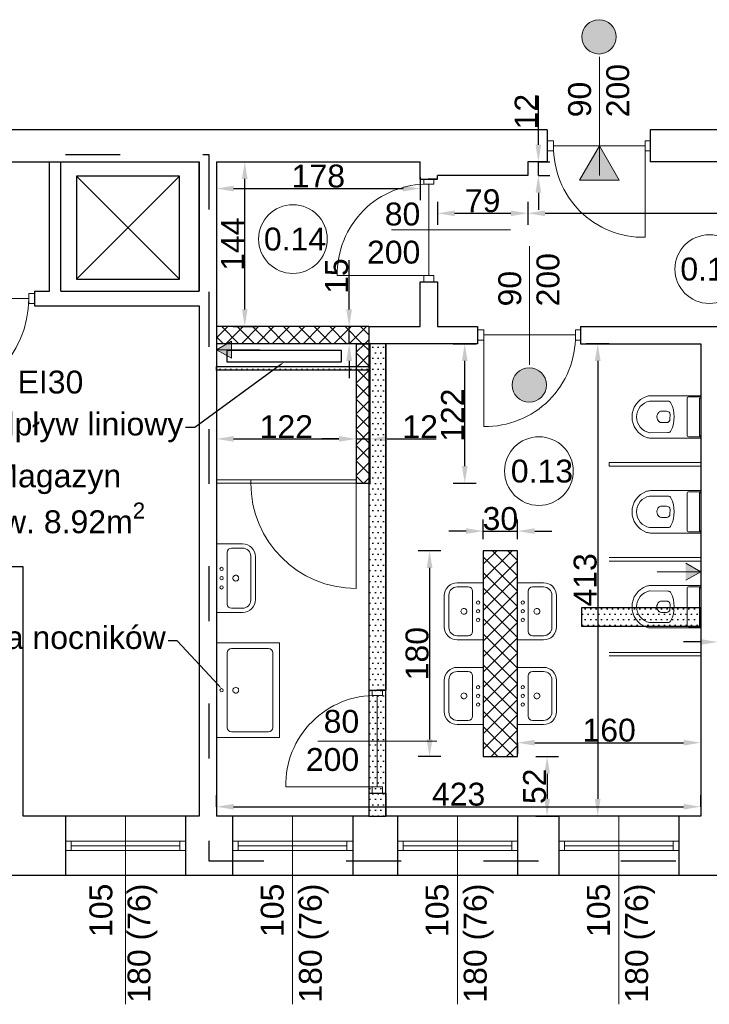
# Model space of a CAD drawing. Header units: millimetres. Extents: x 2341 to 31069, y -7915 to 10644.
# Tile 63 of 105: x 17434 to 18037, y -7131 to -6270. Entities that reach past the tile are written whole.
import ezdxf
from ezdxf import colors
from ezdxf.entities.mleader import LeaderData, LeaderLine
from ezdxf.math import Vec2, Vec3

# ---------------------------------------------------------------- set-up
doc = ezdxf.new("R2010")
doc.units = ezdxf.units.MM
doc.linetypes.add('ACAD_ISO03W100', pattern=[30, 12, -18])
for name, color, linetype, lineweight in [('B_Wyposażenie', 10, 'Continuous', 9), ('kreskowanie', 252, 'Continuous', 5), ('Okładziny', 132, 'Continuous', 25), ('opisy', 5, 'Continuous', 5), ('stolarka', 3, 'Continuous', 9), ('Wymiar', 7, 'Continuous', 5), ('wymiary', 6, 'Continuous', 5), ('ściany nośne', 1, 'Continuous', 25)]:
    doc.layers.add(name, color=color, linetype=linetype, lineweight=lineweight)
doc.styles.get("Standard").update_dxf_attribs({"font": 'ARIAL.TTF'})
doc.dimstyles.new('ISO-25', dxfattribs={"dimtxt": 20, "dimasz": 15, "dimexe": 10, "dimexo": 10, "dimtad": 1, "dimdec": 0, "dimtxsty": 'Standard', "dimcen": 2.5, "dimadec": 0, "dimazin": 0, "dimtfac": 1, "dimtdec": 0, "dimtmove": 0, "dimatfit": 3, "dimfxl": 0, "dimarcsym": 0})
pattern_1 = [(0, (13794.6906, -2870.3533), (2.38125, 4.7625), [0, -4.7625])]
pattern_2 = [(45, (13794.691, -2870.353), (-6.735192, 6.735192), []), (135, (13794.691, -2870.353), (-6.735192, -6.735192), [])]

# ---------------------------------------------------------------- blocks, each defined once
blk = doc.blocks.new('*D2221')
at = {"layer": 'Defpoints', "color": 0}
for p in [(17869.35, -6717.27), (17839.35, -6734.45), (17869.35, -6734.45)]:
    blk.add_point(p, dxfattribs=at)
at = {"layer": 'Wymiar', "color": 0, "lineweight": -2}
for p, q in [((17839.35, -6724.45), (17839.35, -6707.27)), ((17869.35, -6724.45), (17869.35, -6707.27)), ((17824.35, -6717.27), (17809.35, -6717.27)), ((17839.35, -6717.27), (17869.35, -6717.27)), ((17884.35, -6717.27), (17899.35, -6717.27))]:
    blk.add_line(p, q, dxfattribs=at)
at = {"layer": 'Wymiar', "color": 0}
for points in [[(17824.35, -6719.77), (17824.35, -6714.77), (17839.35, -6717.27)], [(17884.35, -6714.77), (17884.35, -6719.77), (17869.35, -6717.27)]]:
    blk.add_solid(points, dxfattribs=at)
at = {"layer": 'Wymiar', "color": 0, "insert": (17854.35, -6706.43), "char_height": 20, "attachment_point": 5}
blk.add_mtext('30', dxfattribs=at)
blk = doc.blocks.new('*D2222')
at = {"layer": 'Defpoints', "color": 0}
for p in [(17839.35, -6734.45), (17792.48, -6914.45), (17839.35, -6914.45)]:
    blk.add_point(p, dxfattribs=at)
at = {"layer": 'Wymiar', "color": 0, "lineweight": -2}
for p, q in [((17802.48, -6734.45), (17782.48, -6734.45)), ((17792.48, -6749.45), (17792.48, -6899.45)), ((17802.48, -6914.45), (17782.48, -6914.45))]:
    blk.add_line(p, q, dxfattribs=at)
at = {"layer": 'Wymiar', "color": 0}
for points in [[(17794.98, -6749.45), (17789.98, -6749.45), (17792.48, -6734.45)], [(17789.98, -6899.45), (17794.98, -6899.45), (17792.48, -6914.45)]]:
    blk.add_solid(points, dxfattribs=at)
at = {"layer": 'Wymiar', "color": 0, "insert": (17781.65, -6824.45), "char_height": 20, "attachment_point": 5, "rotation": 90}
blk.add_mtext('180', dxfattribs=at)
blk = doc.blocks.new('*D2223')
at = {"layer": 'Defpoints', "color": 0}
for p in [(17854.35, -6914.45), (17854.35, -6966.45), (17895.2, -6966.45)]:
    blk.add_point(p, dxfattribs=at)
at = {"layer": 'Wymiar', "color": 0, "lineweight": -2}
for p, q in [((17885.2, -6914.45), (17905.2, -6914.45)), ((17895.2, -6929.45), (17895.2, -6951.45)), ((17885.2, -6966.45), (17905.2, -6966.45))]:
    blk.add_line(p, q, dxfattribs=at)
at = {"layer": 'Wymiar', "color": 0}
for points in [[(17897.7, -6929.45), (17892.7, -6929.45), (17895.2, -6914.45)], [(17892.7, -6951.45), (17897.7, -6951.45), (17895.2, -6966.45)]]:
    blk.add_solid(points, dxfattribs=at)
at = {"layer": 'Wymiar', "color": 0, "insert": (17884.36, -6940.45), "char_height": 20, "attachment_point": 5, "rotation": 90}
blk.add_mtext('52', dxfattribs=at)
blk = doc.blocks.new('*D2224')
at = {"layer": 'Defpoints', "color": 0}
for p in [(17869.35, -6895.32), (18029.35, -6895.32), (18029.35, -6902.3)]:
    blk.add_point(p, dxfattribs=at)
at = {"layer": 'Wymiar', "color": 0, "lineweight": -2}
for p, q in [((17869.35, -6902.3), (17869.35, -6912.3)), ((17884.35, -6902.3), (18014.35, -6902.3)), ((18029.35, -6902.3), (18029.35, -6912.3))]:
    blk.add_line(p, q, dxfattribs=at)
at = {"layer": 'Wymiar', "color": 0}
for points in [[(17884.35, -6899.8), (17884.35, -6904.8), (17869.35, -6902.3)], [(18014.35, -6904.8), (18014.35, -6899.8), (18029.35, -6902.3)]]:
    blk.add_solid(points, dxfattribs=at)
at = {"layer": 'Wymiar', "color": 0, "insert": (17949.35, -6891.46), "char_height": 20, "attachment_point": 5}
blk.add_mtext('160', dxfattribs=at)
blk = doc.blocks.new('*D2225')
at = {"layer": 'Defpoints', "color": 0}
for p in [(17606.36, -6553.44), (17728.36, -6553.44), (17728.36, -6636.67)]:
    blk.add_point(p, dxfattribs=at)
at = {"layer": 'Wymiar', "color": 0, "lineweight": -2}
for p, q in [((17606.36, -6626.67), (17606.36, -6646.67)), ((17728.36, -6626.67), (17728.36, -6646.67)), ((17621.36, -6636.67), (17713.36, -6636.67))]:
    blk.add_line(p, q, dxfattribs=at)
at = {"layer": 'Wymiar', "color": 0}
for points in [[(17621.36, -6634.17), (17621.36, -6639.17), (17606.36, -6636.67)], [(17713.36, -6639.17), (17713.36, -6634.17), (17728.36, -6636.67)]]:
    blk.add_solid(points, dxfattribs=at)
at = {"layer": 'Wymiar', "color": 0, "insert": (17667.36, -6626), "char_height": 20, "attachment_point": 5}
blk.add_mtext('122', dxfattribs=at)
blk = doc.blocks.new('*D2226')
at = {"layer": 'Defpoints', "color": 0}
for p in [(17740.36, -6553.44), (17823.23, -6553.44), (17740.36, -6675.44)]:
    blk.add_point(p, dxfattribs=at)
at = {"layer": 'Wymiar', "color": 0, "lineweight": -2}
for p, q in [((17813.23, -6553.44), (17833.23, -6553.44)), ((17823.23, -6660.44), (17823.23, -6568.44)), ((17813.23, -6675.44), (17833.23, -6675.44))]:
    blk.add_line(p, q, dxfattribs=at)
at = {"layer": 'Wymiar', "color": 0}
for points in [[(17825.73, -6568.44), (17820.73, -6568.44), (17823.23, -6553.44)], [(17820.73, -6660.44), (17825.73, -6660.44), (17823.23, -6675.44)]]:
    blk.add_solid(points, dxfattribs=at)
at = {"layer": 'Wymiar', "color": 0, "insert": (17812.56, -6615.96), "char_height": 20, "attachment_point": 5, "rotation": 90}
blk.add_mtext('122', dxfattribs=at)
blk = doc.blocks.new('*D2227')
at = {"layer": 'Defpoints', "color": 0}
for p in [(17728.36, -6636.67), (17740.36, -6636.67), (17740.36, -6636.67)]:
    blk.add_point(p, dxfattribs=at)
at = {"layer": 'Wymiar', "color": 0, "lineweight": -2}
for p, q in [((17728.36, -6626.67), (17728.36, -6626.67)), ((17740.36, -6626.67), (17740.36, -6626.67)), ((17713.36, -6636.67), (17698.36, -6636.67)), ((17728.36, -6636.67), (17740.36, -6636.67)), ((17755.36, -6636.67), (17798.18, -6636.67))]:
    blk.add_line(p, q, dxfattribs=at)
at = {"layer": 'Wymiar', "color": 0}
for points in [[(17713.36, -6639.17), (17713.36, -6634.17), (17728.36, -6636.67)], [(17755.36, -6634.17), (17755.36, -6639.17), (17740.36, -6636.67)]]:
    blk.add_solid(points, dxfattribs=at)
at = {"layer": 'Wymiar', "color": 0, "insert": (17784.27, -6626), "char_height": 20, "attachment_point": 5}
blk.add_mtext('12', dxfattribs=at)
blk = doc.blocks.new('*D2228')
at = {"layer": 'Defpoints', "color": 0}
for p in [(17722.24, -6538.44), (17734.36, -6538.44), (17734.36, -6553.44)]:
    blk.add_point(p, dxfattribs=at)
at = {"layer": 'Wymiar', "color": 0, "lineweight": -2}
for p, q in [((17722.24, -6523.44), (17722.24, -6480.28)), ((17724.36, -6538.44), (17712.24, -6538.44)), ((17722.24, -6553.44), (17722.24, -6538.44)), ((17724.36, -6553.44), (17712.24, -6553.44)), ((17722.24, -6568.44), (17722.24, -6583.44))]:
    blk.add_line(p, q, dxfattribs=at)
at = {"layer": 'Wymiar', "color": 0}
for points in [[(17719.74, -6523.44), (17724.74, -6523.44), (17722.24, -6538.44)], [(17724.74, -6568.44), (17719.74, -6568.44), (17722.24, -6553.44)]]:
    blk.add_solid(points, dxfattribs=at)
at = {"layer": 'Wymiar', "color": 0, "insert": (17711.41, -6494.36), "char_height": 20, "attachment_point": 5, "rotation": 90}
blk.add_mtext('15', dxfattribs=at)
blk = doc.blocks.new('*D2241')
at = {"layer": 'Defpoints', "color": 0}
for p in [(18044.35, -6793.44), (18054.35, -6793.44), (18054.35, -6814.24)]:
    blk.add_point(p, dxfattribs=at)
at = {"layer": 'wymiary', "color": 0, "lineweight": -2}
for p, q in [((18044.35, -6804.24), (18044.35, -6824.24)), ((18054.35, -6804.24), (18054.35, -6824.24)), ((18029.35, -6814.24), (18014.35, -6814.24)), ((18044.35, -6814.24), (18054.35, -6814.24)), ((18069.35, -6814.24), (18112.3, -6814.24))]:
    blk.add_line(p, q, dxfattribs=at)
at = {"layer": 'wymiary', "color": 0}
for points in [[(18029.35, -6816.74), (18029.35, -6811.74), (18044.35, -6814.24)], [(18069.35, -6811.74), (18069.35, -6816.74), (18054.35, -6814.24)]]:
    blk.add_solid(points, dxfattribs=at)
at = {"layer": 'wymiary', "color": 0, "insert": (18098.33, -6803.4), "char_height": 20, "attachment_point": 5}
blk.add_mtext('10', dxfattribs=at)
blk = doc.blocks.new('*D2245')
at = {"layer": 'Defpoints', "color": 0}
for p in [(18029.35, -6958.29), (17606.36, -6966.45), (18029.35, -6966.45)]:
    blk.add_point(p, dxfattribs=at)
at = {"layer": 'wymiary', "color": 0, "lineweight": -2}
for p, q in [((17606.36, -6958.29), (17606.36, -6948.29)), ((18029.35, -6958.29), (18029.35, -6948.29)), ((17621.36, -6958.29), (18014.35, -6958.29))]:
    blk.add_line(p, q, dxfattribs=at)
at = {"layer": 'wymiary', "color": 0}
for points in [[(17621.36, -6955.79), (17621.36, -6960.79), (17606.36, -6958.29)], [(18014.35, -6960.79), (18014.35, -6955.79), (18029.35, -6958.29)]]:
    blk.add_solid(points, dxfattribs=at)
at = {"layer": 'wymiary', "color": 0, "insert": (17817.86, -6947.44), "char_height": 20, "attachment_point": 5}
blk.add_mtext('423', dxfattribs=at)
blk = doc.blocks.new('*D2246')
at = {"layer": 'Defpoints', "color": 0}
for p in [(18029.35, -6553.44), (17939.38, -6966.45), (18029.35, -6966.45)]:
    blk.add_point(p, dxfattribs=at)
at = {"layer": 'wymiary', "color": 0, "lineweight": -2}
for p, q in [((17949.38, -6553.44), (17929.38, -6553.44)), ((17939.38, -6568.44), (17939.38, -6951.45)), ((17949.38, -6966.45), (17929.38, -6966.45))]:
    blk.add_line(p, q, dxfattribs=at)
at = {"layer": 'wymiary', "color": 0}
for points in [[(17941.88, -6568.44), (17936.88, -6568.44), (17939.38, -6553.44)], [(17936.88, -6951.45), (17941.88, -6951.45), (17939.38, -6966.45)]]:
    blk.add_solid(points, dxfattribs=at)
at = {"layer": 'wymiary', "color": 0, "insert": (17928.54, -6759.95), "char_height": 20, "attachment_point": 5, "rotation": 90}
blk.add_mtext('413', dxfattribs=at)
blk = doc.blocks.new('*D2250')
at = {"layer": 'Defpoints', "color": 0}
for p in [(17878.36, -6394.43), (18298.36, -6394.44), (18298.36, -6439.42)]:
    blk.add_point(p, dxfattribs=at)
at = {"layer": 'wymiary', "color": 0, "lineweight": -2}
for p, q in [((17878.36, -6429.42), (17878.36, -6449.42)), ((18298.36, -6429.42), (18298.36, -6449.42)), ((17893.36, -6439.42), (18283.36, -6439.42))]:
    blk.add_line(p, q, dxfattribs=at)
at = {"layer": 'wymiary', "color": 0}
for points in [[(17893.36, -6436.92), (17893.36, -6441.92), (17878.36, -6439.42)], [(18283.36, -6441.92), (18283.36, -6436.92), (18298.36, -6439.42)]]:
    blk.add_solid(points, dxfattribs=at)
at = {"layer": 'wymiary', "color": 0, "insert": (18088.36, -6428.58), "char_height": 20, "attachment_point": 5}
blk.add_mtext('420', dxfattribs=at)
blk = doc.blocks.new('*D2251')
at = {"layer": 'Defpoints', "color": 0}
for p in [(17799.36, -6406.43), (17878.36, -6406.43), (17878.36, -6439.42)]:
    blk.add_point(p, dxfattribs=at)
at = {"layer": 'wymiary', "color": 0, "lineweight": -2}
for p, q in [((17799.36, -6429.42), (17799.36, -6449.42)), ((17878.36, -6429.42), (17878.36, -6449.42)), ((17814.36, -6439.42), (17863.36, -6439.42))]:
    blk.add_line(p, q, dxfattribs=at)
at = {"layer": 'wymiary', "color": 0}
for points in [[(17814.36, -6436.92), (17814.36, -6441.92), (17799.36, -6439.42)], [(17863.36, -6441.92), (17863.36, -6436.92), (17878.36, -6439.42)]]:
    blk.add_solid(points, dxfattribs=at)
at = {"layer": 'wymiary', "color": 0, "insert": (17838.86, -6428.58), "char_height": 20, "attachment_point": 5}
blk.add_mtext('79', dxfattribs=at)
blk = doc.blocks.new('*D2252')
at = {"layer": 'Defpoints', "color": 0}
for p in [(17878.36, -6394.43), (17887.53, -6394.43), (17878.36, -6406.43)]:
    blk.add_point(p, dxfattribs=at)
at = {"layer": 'wymiary', "color": 0, "lineweight": -2}
for p, q in [((17887.53, -6379.43), (17887.53, -6336.62)), ((17887.53, -6394.43), (17897.53, -6394.43)), ((17887.53, -6406.43), (17887.53, -6394.43)), ((17887.53, -6406.43), (17897.53, -6406.43)), ((17887.53, -6421.43), (17887.53, -6436.43))]:
    blk.add_line(p, q, dxfattribs=at)
at = {"layer": 'wymiary', "color": 0}
for points in [[(17885.03, -6379.43), (17890.03, -6379.43), (17887.53, -6394.43)], [(17890.03, -6421.43), (17885.03, -6421.43), (17887.53, -6406.43)]]:
    blk.add_solid(points, dxfattribs=at)
at = {"layer": 'wymiary', "color": 0, "insert": (17876.86, -6350.52), "char_height": 20, "attachment_point": 5, "rotation": 90}
blk.add_mtext('12', dxfattribs=at)
blk = doc.blocks.new('*D2261')
at = {"layer": 'Defpoints', "color": 0}
for p in [(17606.36, -6394.42), (17631.05, -6394.42), (17606.36, -6538.44)]:
    blk.add_point(p, dxfattribs=at)
at = {"layer": 'wymiary', "color": 0, "lineweight": -2}
for p, q in [((17621.05, -6394.42), (17641.05, -6394.42)), ((17631.05, -6523.44), (17631.05, -6409.42)), ((17621.05, -6538.44), (17641.05, -6538.44))]:
    blk.add_line(p, q, dxfattribs=at)
at = {"layer": 'wymiary', "color": 0}
for points in [[(17633.55, -6409.42), (17628.55, -6409.42), (17631.05, -6394.42)], [(17628.55, -6523.44), (17633.55, -6523.44), (17631.05, -6538.44)]]:
    blk.add_solid(points, dxfattribs=at)
at = {"layer": 'wymiary', "color": 0, "insert": (17620.39, -6466.43), "char_height": 20, "attachment_point": 5, "rotation": 90}
blk.add_mtext('144', dxfattribs=at)
blk = doc.blocks.new('*D2262')
at = {"layer": 'Defpoints', "color": 0}
for p in [(17606.36, -6394.42), (17784.36, -6394.43), (17784.36, -6417.8)]:
    blk.add_point(p, dxfattribs=at)
at = {"layer": 'wymiary', "color": 0, "lineweight": -2}
for p, q in [((17606.36, -6407.8), (17606.36, -6427.8)), ((17784.36, -6407.8), (17784.36, -6427.8)), ((17621.36, -6417.8), (17769.36, -6417.8))]:
    blk.add_line(p, q, dxfattribs=at)
at = {"layer": 'wymiary', "color": 0}
for points in [[(17621.36, -6415.3), (17621.36, -6420.3), (17606.36, -6417.8)], [(17769.36, -6420.3), (17769.36, -6415.3), (17784.36, -6417.8)]]:
    blk.add_solid(points, dxfattribs=at)
at = {"layer": 'wymiary', "color": 0, "insert": (17695.36, -6406.97), "char_height": 20, "attachment_point": 5}
blk.add_mtext('178', dxfattribs=at)

msp = doc.modelspace()

# ---------------------------------------------------------------- hatches: boundary and pattern name
at = {"layer": 'kreskowanie', "transparency": 33554687}
h = msp.add_hatch(dxfattribs=at)
h.set_pattern_fill('ANSI37', color=251, scale=3)
h.set_pattern_definition([(45, (13794.691, -2870.353), (-6.735192, 6.735192), []), (135, (13794.691, -2870.353), (-6.735192, -6.735192), [])])
h.paths.add_polyline_path([(17606.36, -6553.44), (17739.35, -6553.44), (17739.35, -6538.44), (17606.36, -6538.44)])
h = msp.add_hatch(dxfattribs=at)
h.set_pattern_fill('ANSI37', color=251, scale=3)
h.set_pattern_definition(pattern_2)
h.paths.add_polyline_path([(17740.36, -6675.44), (17740.36, -6553.44), (17728.36, -6553.44), (17728.36, -6675.44)])
at = {"layer": 'Okładziny', "transparency": 33554687}
h = msp.add_hatch(color=251, dxfattribs=at)
h.dxf.hatch_style = 1
h.paths.add_polyline_path([(17619.35, -6558.7), (17619.35, -6551.2), (17606.36, -6558.7)])
h.paths.add_polyline_path([(17619.35, -6566.2), (17619.35, -6558.7), (17606.36, -6558.7)])
h = msp.add_hatch(color=251, dxfattribs=at)
h.dxf.hatch_style = 1
h.paths.add_polyline_path([(18016.36, -6752.78), (18016.36, -6760.28), (18029.35, -6752.78)])
h.paths.add_polyline_path([(18016.36, -6745.28), (18016.36, -6752.78), (18029.35, -6752.78)])
at = {"layer": 'stolarka', "transparency": 33554687}
h = msp.add_hatch(color=251, dxfattribs=at)
h.dxf.hatch_style = 1
h.paths.add_polyline_path([(17955.56, -6285.15, 1), (17925.56, -6285.15, 1)])
h = msp.add_hatch(color=251, dxfattribs=at)
h.dxf.hatch_style = 1
h.paths.add_polyline_path([(17894.55, -6589.55, 1), (17864.55, -6589.55, 1)])
at = {"layer": 'Wymiar', "transparency": 33554687}
h = msp.add_hatch(color=251, dxfattribs=at)
h.dxf.hatch_style = 1
h.paths.add_polyline_path([(17923.54, -6410.42), (17958.17, -6410.42), (17940.85, -6380.43)])
h = msp.add_hatch(dxfattribs=at)
h.set_pattern_fill('ANSI37', color=251, scale=3)
h.set_pattern_definition(pattern_2)
h.paths.add_polyline_path([(17839.35, -6914.45), (17869.35, -6914.45), (17869.35, -6734.45), (17839.35, -6734.45)])
at = {"layer": 'ściany nośne', "transparency": 33554687}
h = msp.add_hatch(dxfattribs=at)
h.set_pattern_fill('DOTS', color=251, scale=3)
h.set_pattern_definition(pattern_1)
h.paths.add_polyline_path([(17739.35, -6580.54), (17739.36, -6856.45), (17742.35, -6856.45), (17751.35, -6856.45), (17754.35, -6856.45), (17754.35, -6553.44), (17739.35, -6553.44), (17739.35, -6569.81)])
h.paths.add_polyline_path([(17754.35, -6946.45), (17751.35, -6946.45), (17742.35, -6946.45), (17739.35, -6946.45), (17739.35, -6966.45), (17754.35, -6966.45)])
h.paths.add_polyline_path([(17742.35, -6940.95), (17739.35, -6940.95), (17739.35, -6946.45), (17742.35, -6946.45)])
h.paths.add_polyline_path([(17742.35, -6946.45), (17751.35, -6946.45), (17751.35, -6940.95), (17746.85, -6940.95), (17742.35, -6940.95)])
h.paths.add_polyline_path([(17746.85, -6900.95), (17746.85, -6940.95), (17751.35, -6940.95), (17751.35, -6946.45), (17754.35, -6946.45), (17754.35, -6900.95)])
h.paths.add_polyline_path([(17746.85, -6900.95), (17739.35, -6900.95), (17739.35, -6940.95), (17742.35, -6940.95), (17746.85, -6940.95)])
h.paths.add_polyline_path([(17746.85, -6860.95), (17743.78, -6860.95, 0.014117), (17739.35, -6861.16), (17739.35, -6900.95), (17746.85, -6900.95)])
h.paths.add_polyline_path([(17754.35, -6900.95), (17754.35, -6856.45), (17751.35, -6856.45), (17751.35, -6860.95), (17746.85, -6860.95), (17746.85, -6900.95)])
h.paths.add_polyline_path([(17742.35, -6856.45), (17739.35, -6856.45), (17739.35, -6861.16, -0.014117), (17743.78, -6860.95), (17742.35, -6860.95)])
h.paths.add_polyline_path([(17751.35, -6860.95), (17751.35, -6856.45), (17742.35, -6856.45), (17742.35, -6860.95), (17743.78, -6860.95), (17746.85, -6860.95)])
h = msp.add_hatch(dxfattribs=at)
h.set_pattern_fill('DOTS', color=251, scale=3)
h.set_pattern_definition(pattern_1)
h.paths.add_polyline_path([(17739.35, -6580.54), (17739.35, -6576.45), (17606.36, -6576.45), (17606.36, -6576.45), (17739.35, -6576.45)], is_closed=False)
h.paths.add_polyline_path([(17606.36, -6576.45), (17739.35, -6576.45), (17739.35, -6573.42), (17606.36, -6573.42), (17606.36, -6576.45)], is_closed=False)
h.paths.add_polyline_path([(17606.36, -6573.42), (17739.35, -6573.42), (17739.35, -6573.42), (17606.36, -6573.42)])
h = msp.add_hatch(dxfattribs=at)
h.set_pattern_fill('DOTS', color=251, scale=3)
h.set_pattern_definition(pattern_1)
h.paths.add_polyline_path([(18029.35, -6784.44), (17925.35, -6784.44), (17925.35, -6800.44), (18029.35, -6800.44)])

# ---------------------------------------------------------------- linework, layer by layer
at = {"layer": 'B_Wyposażenie', "color": 251}
for p, q in [((18029.35, -6598.93), (17985.39, -6598.93)), ((18017.66, -6633.96), (18017.66, -6600.93)), ((18018.66, -6599.93), (18029.35, -6599.93)), ((18028.35, -6633.96), (18028.35, -6600.93)), ((18028.35, -6600.93), (18029.35, -6600.93)), ((18000.67, -6603.67), (17984.77, -6603.61)), ((17995, -6612.46), (17999.54, -6612.46)), ((18002.48, -6619.46), (18002.54, -6615.46)), ((17995.07, -6622.46), (17999.48, -6622.46)), ((17984.77, -6631.25), (18000.67, -6631.19)), ((17985.39, -6635.96), (18029.35, -6635.96)), ((18018.66, -6634.96), (18029.35, -6634.96)), ((18028.35, -6633.96), (18029.35, -6633.96)), ((18029.35, -6657.44), (17949.35, -6657.44)), ((17949.35, -6660.44), (17949.35, -6657.44)), ((18029.35, -6660.44), (17949.35, -6660.44)), ((18000.67, -6686.67), (17984.77, -6686.61)), ((18029.35, -6681.93), (17985.39, -6681.93)), ((18017.66, -6716.96), (18017.66, -6683.93)), ((18018.66, -6682.93), (18029.35, -6682.93)), ((18028.35, -6716.96), (18028.35, -6683.93)), ((18028.35, -6683.93), (18029.35, -6683.93)), ((17995, -6695.46), (17999.54, -6695.46)), ((17995.07, -6705.46), (17999.48, -6705.46)), ((18002.48, -6702.46), (18002.54, -6698.46)), ((17984.77, -6714.25), (18000.67, -6714.19)), ((17985.39, -6718.96), (18029.35, -6718.96)), ((18018.66, -6717.96), (18029.35, -6717.96)), ((18028.35, -6716.96), (18029.35, -6716.96)), ((17606.36, -6788.42), (17606.36, -6728.47)), ((17629.1, -6728.47), (17606.36, -6728.47)), ((17619.39, -6732.11), (17629.15, -6732.11)), ((17615.64, -6735.86), (17615.64, -6781.03)), ((17636.35, -6750.94), (17636.35, -6739.31)), ((17640.35, -6741.83), (17640.35, -6739.6)), ((17640.35, -6750.94), (17640.35, -6739.72)), ((18029.35, -6740.44), (17949.35, -6740.44)), ((18029.35, -6743.44), (17949.35, -6743.44)), ((17636.35, -6750.94), (17636.35, -6777.58)), ((17640.35, -6750.94), (17640.35, -6777.17)), ((17826.33, -6766.12), (17816.57, -6766.12)), ((17816.61, -6762.47), (17839.35, -6762.47)), ((17839.35, -6812.43), (17839.35, -6762.47)), ((17869.35, -6812.43), (17869.35, -6762.47)), ((17892.09, -6762.47), (17869.35, -6762.47)), ((17882.38, -6766.12), (17892.14, -6766.12)), ((18029.35, -6764.93), (17985.39, -6764.93)), ((18018.66, -6765.93), (18029.35, -6765.93)), ((17636.35, -6775.06), (17636.35, -6776.47)), ((17640.35, -6775.06), (17640.35, -6777.28)), ((17805.37, -6789.95), (17805.37, -6773.72)), ((17809.37, -6789.95), (17809.37, -6773.32)), ((17830.08, -6769.87), (17830.08, -6805.03)), ((17878.63, -6769.87), (17878.63, -6805.03)), ((17899.34, -6789.95), (17899.34, -6773.32)), ((17903.34, -6789.95), (17903.34, -6773.72)), ((18000.67, -6769.67), (17984.77, -6769.61)), ((18017.66, -6799.96), (18017.66, -6766.93)), ((18028.35, -6799.96), (18028.35, -6766.93)), ((18028.35, -6766.93), (18029.35, -6766.93)), ((17805.37, -6780.84), (17805.37, -6778.61)), ((17809.37, -6780.84), (17809.37, -6779.42)), ((17899.34, -6780.84), (17899.34, -6779.42)), ((17903.34, -6780.84), (17903.34, -6778.61)), ((17995, -6778.46), (17999.54, -6778.46)), ((18002.48, -6785.46), (18002.54, -6781.46)), ((17629.1, -6788.42), (17606.36, -6788.42)), ((17619.39, -6784.78), (17629.15, -6784.78)), ((17805.37, -6789.95), (17805.37, -6801.18)), ((17809.37, -6789.95), (17809.37, -6801.58)), ((17899.34, -6789.95), (17899.34, -6801.58)), ((17903.34, -6789.95), (17903.34, -6801.18)), ((17995.07, -6788.46), (17999.48, -6788.46)), ((17805.37, -6799.06), (17805.37, -6801.29)), ((17809.37, -6799.06), (17809.37, -6800.48)), ((17899.34, -6799.06), (17899.34, -6800.48)), ((17903.34, -6799.06), (17903.34, -6801.29)), ((17984.77, -6797.25), (18000.67, -6797.19)), ((18018.66, -6800.96), (18029.35, -6800.96)), ((18028.35, -6799.96), (18029.35, -6799.96)), ((17826.33, -6808.78), (17816.57, -6808.78)), ((17882.38, -6808.78), (17892.14, -6808.78)), ((17985.39, -6801.96), (18029.35, -6801.96)), ((17606.36, -6815.07), (17661.36, -6815.07)), ((17661.36, -6815.07), (17661.36, -6897.78)), ((17816.61, -6812.43), (17839.35, -6812.43)), ((17892.09, -6812.43), (17869.35, -6812.43)), ((17615.64, -6823.82), (17615.64, -6889.03)), ((17619.39, -6820.07), (17651.89, -6820.07)), ((17655.65, -6889.03), (17655.64, -6823.82)), ((18029.35, -6823.44), (17949.35, -6823.44)), ((18029.35, -6826.44), (17949.35, -6826.44)), ((17826.33, -6840.12), (17816.57, -6840.12)), ((17816.61, -6836.47), (17839.35, -6836.47)), ((17830.08, -6843.87), (17830.08, -6879.03)), ((17839.35, -6886.43), (17839.35, -6836.47)), ((17869.35, -6886.43), (17869.35, -6836.47)), ((17892.09, -6836.47), (17869.35, -6836.47)), ((17878.63, -6843.87), (17878.63, -6879.03)), ((17882.38, -6840.12), (17892.14, -6840.12)), ((17805.37, -6863.95), (17805.37, -6847.72)), ((17805.37, -6854.84), (17805.37, -6852.61)), ((17809.37, -6863.95), (17809.37, -6847.32)), ((17899.34, -6863.95), (17899.34, -6847.32)), ((17903.34, -6863.95), (17903.34, -6847.72)), ((17903.34, -6854.84), (17903.34, -6852.61)), ((17809.37, -6854.84), (17809.37, -6853.42)), ((17899.34, -6854.84), (17899.34, -6853.42)), ((17805.37, -6863.95), (17805.37, -6875.18)), ((17809.37, -6863.95), (17809.37, -6875.58)), ((17899.34, -6863.95), (17899.34, -6875.58)), ((17903.34, -6863.95), (17903.34, -6875.18)), ((17805.37, -6873.06), (17805.37, -6875.29)), ((17809.37, -6873.06), (17809.37, -6874.48)), ((17899.34, -6873.06), (17899.34, -6874.48)), ((17903.34, -6873.06), (17903.34, -6875.29)), ((17826.33, -6882.78), (17816.57, -6882.78)), ((17816.61, -6886.43), (17839.35, -6886.43)), ((17892.09, -6886.43), (17869.35, -6886.43)), ((17882.38, -6882.78), (17892.14, -6882.78)), ((17619.39, -6892.78), (17651.9, -6892.78)), ((17661.36, -6897.78), (17606.36, -6897.78))]:
    msp.add_line(p, q, dxfattribs=at)
for centre in [(17610.85, -6750.32), (17610.85, -6766.56), (17834.87, -6779.77), (17873.84, -6779.77), (17834.87, -6795.01), (17873.84, -6795.01), (17834.87, -6853.77), (17873.84, -6853.77), (17834.87, -6869.01), (17873.84, -6869.01)]:
    msp.add_circle(centre, 1.46, dxfattribs=at)
for centre, radius, start, end in [((17988.36, -6617.44), 19.02, 109.26952, 250.73048), ((17985.39, -6608.93), 10, 90, 109.26952), ((18018.66, -6600.93), 1, 90, 180), ((17987.43, -6617.43), 14.08, 100.9111, 259.0889), ((18000.65, -6606.67), 3, 26.06042, 89.60977), ((17978.65, -6617.43), 27.5, 333.93958, 26.06042), ((17996.61, -6617.43), 5.53, 134.47774, 228.16021), ((17995, -6615.46), 3, 90, 138.95226), ((17999.48, -6619.46), 3, 270, 0), ((17999.54, -6615.46), 3, 0, 90), ((17995.07, -6619.46), 3, 224.31918, 270), ((17985.39, -6625.96), 10, 250.73048, 270), ((18000.65, -6628.19), 3, 270.39023, 333.93958), ((18018.66, -6633.96), 1, 180, 270), ((17988.36, -6700.44), 19.02, 109.26952, 250.73048), ((17987.43, -6700.43), 14.08, 100.9111, 259.0889), ((17985.39, -6691.93), 10, 90, 109.26952), ((18000.65, -6689.67), 3, 26.06042, 89.60977), ((17978.65, -6700.43), 27.5, 333.93958, 26.06042), ((18018.66, -6683.93), 1, 90, 180), ((17996.61, -6700.43), 5.53, 134.47774, 228.16021), ((17995, -6698.46), 3, 90, 138.95226), ((17999.54, -6698.46), 3, 0, 90), ((17995.07, -6702.46), 3, 224.31918, 270), ((17999.48, -6702.46), 3, 270, 0), ((18000.65, -6711.19), 3, 270.39023, 333.93958), ((17985.39, -6708.96), 10, 250.73048, 270), ((18018.66, -6716.96), 1, 180, 270), ((17619.39, -6735.86), 3.75, 90.01128, 179.98872), ((17629.1, -6739.72), 11.25, 359.99721, 90.00279), ((17629.15, -6739.31), 7.2, 0.0036, 89.9964), ((17610.85, -6758.44), 1.46, 0, 180), ((17623.25, -6758.44), 2.56, 359.99632, 180.00368), ((17610.85, -6758.44), 1.46, 180, 0), ((17623.25, -6758.44), 2.56, 179.99632, 0.00368), ((17816.61, -6773.72), 11.25, 89.99721, 180.00279), ((17816.57, -6773.32), 7.2, 90.0036, 179.9964), ((17826.33, -6769.87), 3.75, 0.01128, 89.98872), ((17882.38, -6769.87), 3.75, 90.01128, 179.98872), ((17892.09, -6773.72), 11.25, 359.99721, 90.00279), ((17892.14, -6773.32), 7.2, 0.0036, 89.9964), ((17988.36, -6783.44), 19.02, 109.26952, 250.73048), ((17985.39, -6774.93), 10, 90, 109.26952), ((18018.66, -6766.93), 1, 90, 180), ((17987.43, -6783.43), 14.08, 100.9111, 259.0889), ((18000.65, -6772.67), 3, 26.06042, 89.60977), ((17978.65, -6783.43), 27.5, 333.93958, 26.06042), ((17619.39, -6781.03), 3.75, 180.01128, 269.98872), ((17629.1, -6777.17), 11.25, 269.99721, 0.00279), ((17629.15, -6777.58), 7.2, 270.0036, 359.9964), ((17996.61, -6783.43), 5.53, 134.47774, 228.16021), ((17995, -6781.46), 3, 90, 138.95226), ((17999.54, -6781.46), 3, 0, 90), ((17822.47, -6787.39), 2.56, 359.99632, 180.00368), ((17822.47, -6787.39), 2.56, 179.99632, 0.00368), ((17834.87, -6787.39), 1.46, 0, 180), ((17834.87, -6787.39), 1.46, 180, 0), ((17873.84, -6787.39), 1.46, 0, 180), ((17873.84, -6787.39), 1.46, 180, 0), ((17886.24, -6787.39), 2.56, 359.99632, 180.00368), ((17886.24, -6787.39), 2.56, 179.99632, 0.00368), ((17995.07, -6785.46), 3, 224.31918, 270), ((17999.48, -6785.46), 3, 270, 0), ((18000.65, -6794.19), 3, 270.39023, 333.93958), ((18018.66, -6799.96), 1, 180, 270), ((17816.61, -6801.18), 11.25, 179.99721, 270.00279), ((17816.57, -6801.58), 7.2, 180.0036, 269.9964), ((17826.33, -6805.03), 3.75, 270.01128, 359.98872), ((17882.38, -6805.03), 3.75, 180.01128, 269.98872), ((17892.09, -6801.18), 11.25, 269.99721, 0.00279), ((17892.14, -6801.58), 7.2, 270.0036, 359.9964), ((17985.39, -6791.96), 10, 250.73048, 270), ((17619.39, -6823.82), 3.75, 90.01128, 179.98872), ((17651.89, -6823.82), 3.75, 0.01128, 89.98872), ((17816.61, -6847.72), 11.25, 89.99721, 180.00279), ((17816.57, -6847.32), 7.2, 90.0036, 179.9964), ((17826.33, -6843.87), 3.75, 0.01128, 89.98872), ((17882.38, -6843.87), 3.75, 90.01128, 179.98872), ((17892.09, -6847.72), 11.25, 359.99721, 90.00279), ((17892.14, -6847.32), 7.2, 0.0036, 89.9964), ((17610.85, -6856.43), 1.46, 0, 180), ((17610.85, -6856.43), 1.46, 180, 0), ((17623.25, -6856.43), 2.56, 359.99632, 180.00368), ((17623.25, -6856.43), 2.56, 179.99632, 0.00368), ((17822.47, -6861.39), 2.56, 359.99632, 180.00368), ((17834.87, -6861.39), 1.46, 0, 180), ((17873.84, -6861.39), 1.46, 0, 180), ((17886.24, -6861.39), 2.56, 359.99632, 180.00368), ((17822.47, -6861.39), 2.56, 179.99632, 0.00368), ((17834.87, -6861.39), 1.46, 180, 0), ((17873.84, -6861.39), 1.46, 180, 0), ((17886.24, -6861.39), 2.56, 179.99632, 0.00368), ((17816.61, -6875.18), 11.25, 179.99721, 270.00279), ((17816.57, -6875.58), 7.2, 180.0036, 269.9964), ((17892.09, -6875.18), 11.25, 269.99721, 0.00279), ((17892.14, -6875.58), 7.2, 270.0036, 359.9964), ((17826.33, -6879.03), 3.75, 270.01128, 359.98872), ((17882.38, -6879.03), 3.75, 180.01128, 269.98872), ((17619.39, -6889.03), 3.75, 180.01128, 269.98872), ((17651.9, -6889.03), 3.75, 270.01128, 359.98872)]:
    msp.add_arc(centre, radius, start, end, dxfattribs=at)
at = {"layer": 'opisy', "color": 251}
for p, q in [((17940.85, -6406.42), (17940.85, -6302.7)), ((17759.36, -6453.94), (17863.07, -6453.94)), ((17879.86, -6571.8), (17879.86, -6468.09)), ((17606.36, -6558.7), (17619.35, -6551.2)), ((17619.35, -6566.2), (17619.35, -6551.2)), ((17606.36, -6558.7), (17619.35, -6566.2)), ((17606.36, -6558.7), (17619.35, -6558.7)), ((17619.35, -6558.7), (17644.35, -6558.7)), ((18029.35, -6752.78), (18016.36, -6745.28)), ((17991.36, -6752.78), (18016.36, -6752.78)), ((18029.35, -6752.78), (18016.36, -6760.28)), ((18029.35, -6752.78), (18016.36, -6752.78)), ((17695, -6900.95), (17798.71, -6900.95)), ((17526.86, -6966.45), (17526.86, -7131.04)), ((17672.86, -6966.45), (17672.86, -7131.04)), ((17816.85, -6966.45), (17816.85, -7131.04)), ((17957.85, -6966.45), (17957.85, -7131.04))]:
    msp.add_line(p, q, dxfattribs=at)
for centre in [(17673.09, -6461.97), (18036.82, -6488.22), (17887.99, -6664.84)]:
    msp.add_circle(centre, 30, dxfattribs=at)
at = {"layer": 'stolarka', "color": 251}
for p, q in [((17900.85, -6375.93), (17895.35, -6375.93)), ((17900.85, -6384.93), (17900.85, -6375.93)), ((17980.85, -6375.93), (17985.35, -6375.93)), ((17980.85, -6384.93), (17980.85, -6375.93)), ((17900.85, -6384.93), (17895.35, -6384.93)), ((17900.85, -6380.43), (17980.85, -6380.43)), ((17980.85, -6380.43), (17980.85, -6460.43)), ((17980.85, -6384.93), (17985.35, -6384.93)), ((17787.36, -6413.94), (17787.36, -6409.44)), ((17796.36, -6413.94), (17796.36, -6409.44)), ((17787.36, -6413.94), (17796.36, -6413.94)), ((17791.86, -6493.94), (17791.86, -6413.94)), ((17791.86, -6493.94), (17711.86, -6493.94)), ((17787.36, -6493.94), (17796.36, -6493.94)), ((17787.36, -6493.94), (17787.36, -6499.44)), ((17796.36, -6493.94), (17796.36, -6499.44)), ((17352.35, -6513.92), (17442.35, -6513.92)), ((17442.35, -6509.42), (17447.35, -6509.42)), ((17442.35, -6518.42), (17442.35, -6509.42)), ((17442.35, -6518.42), (17447.35, -6518.42)), ((17839.86, -6541.3), (17834.36, -6541.3)), ((17839.86, -6550.3), (17839.86, -6541.3)), ((17919.86, -6541.3), (17924.36, -6541.3)), ((17919.86, -6550.3), (17919.86, -6541.3)), ((17839.86, -6550.3), (17834.36, -6550.3)), ((17839.86, -6545.8), (17919.86, -6545.8)), ((17839.86, -6545.8), (17839.86, -6625.8)), ((17919.86, -6550.3), (17924.36, -6550.3)), ((17606.36, -6672.44), (17636.36, -6672.44)), ((17728.36, -6675.44), (17606.36, -6675.44)), ((17636.36, -6672.44), (17636.36, -6675.44)), ((17636.36, -6672.44), (17728.36, -6672.44)), ((17728.36, -6675.44), (17728.36, -6767.44)), ((17742.35, -6860.95), (17742.35, -6856.45)), ((17742.35, -6860.95), (17751.35, -6860.95)), ((17746.85, -6940.95), (17746.85, -6860.95)), ((17751.35, -6860.95), (17751.35, -6856.45)), ((17746.85, -6940.95), (17666.85, -6940.95)), ((17742.35, -6940.95), (17751.35, -6940.95)), ((17742.35, -6940.95), (17742.35, -6946.45)), ((17751.35, -6940.95), (17751.35, -6946.45)), ((17474.36, -6988.45), (17479.36, -6988.45)), ((17479.36, -6988.45), (17479.36, -6996.45)), ((17574.36, -6988.45), (17479.36, -6988.45)), ((17579.36, -6988.45), (17574.36, -6988.45)), ((17574.36, -6988.45), (17574.36, -6996.45)), ((17620.36, -6988.45), (17625.36, -6988.45)), ((17625.36, -6988.45), (17625.36, -6996.45)), ((17625.36, -6988.45), (17720.36, -6988.45)), ((17725.36, -6988.45), (17720.36, -6988.45)), ((17720.36, -6988.45), (17720.36, -6996.45)), ((17764.35, -6988.45), (17769.35, -6988.45)), ((17769.35, -6988.45), (17769.35, -6996.45)), ((17769.35, -6988.45), (17864.35, -6988.45)), ((17869.35, -6988.45), (17864.35, -6988.45)), ((17864.35, -6988.45), (17864.35, -6996.45)), ((17905.35, -6988.45), (17910.35, -6988.45)), ((17910.35, -6988.45), (17910.35, -6996.45)), ((17910.35, -6988.45), (18005.35, -6988.45)), ((18010.35, -6988.45), (18005.35, -6988.45)), ((18005.35, -6988.45), (18005.35, -6996.45)), ((17479.36, -6996.45), (17474.36, -6996.45)), ((17574.36, -6992.45), (17479.36, -6992.45)), ((17574.36, -6996.45), (17479.36, -6996.45)), ((17574.36, -6996.45), (17579.36, -6996.45)), ((17625.36, -6996.45), (17620.36, -6996.45)), ((17625.36, -6992.45), (17720.36, -6992.45)), ((17625.36, -6996.45), (17720.36, -6996.45)), ((17720.36, -6996.45), (17725.36, -6996.45)), ((17769.35, -6996.45), (17764.35, -6996.45)), ((17769.35, -6992.45), (17864.35, -6992.45)), ((17769.35, -6996.45), (17864.35, -6996.45)), ((17864.35, -6996.45), (17869.35, -6996.45)), ((17910.35, -6996.45), (17905.35, -6996.45)), ((17910.35, -6992.45), (18005.35, -6992.45)), ((17910.35, -6996.45), (18005.35, -6996.45)), ((18005.35, -6996.45), (18010.35, -6996.45))]:
    msp.add_line(p, q, dxfattribs=at)
for points in [[(17980.85, -6460.43, -0.425735), (17900.85, -6380.43)], [(17711.86, -6493.94, -0.425735), (17791.86, -6413.94)], [(17352.35, -6603.92, 0.411545), (17442.35, -6513.92)], [(17839.86, -6625.8, 0.425735), (17919.86, -6545.8)], [(17666.85, -6940.95, -0.425735), (17746.85, -6860.95)]]:
    msp.add_lwpolyline(points, format="xyb", dxfattribs=at)
for centre in [(17940.56, -6285.15), (17879.55, -6589.55)]:
    msp.add_circle(centre, 15, dxfattribs=at)
msp.add_arc((17728.36, -6675.44), 92, 180, 270, dxfattribs=at)
at = {"layer": 'Wymiar', "color": 251}
for p, q in [((17940.85, -6380.43), (17923.54, -6410.42)), ((17940.85, -6380.43), (17958.17, -6410.42)), ((17958.17, -6410.42), (17923.54, -6410.42))]:
    msp.add_line(p, q, dxfattribs=at)
at = {"layer": 'ściany nośne', "color": 251}
for p, q in [((17895.35, -6366.4), (17339.35, -6366.4)), ((17895.35, -6366.4), (17895.35, -6394.43)), ((18172.35, -6366.4), (17985.35, -6366.4)), ((17985.35, -6366.4), (17985.35, -6394.43)), ((17283.35, -6394.42), (17591.36, -6394.42)), ((17460.35, -6507.42), (17460.35, -6394.42)), ((17470.35, -6507.42), (17470.35, -6394.42)), ((17591.36, -6394.42), (17591.36, -6507.42)), ((17591.36, -6507.42), (17591.36, -6394.42)), ((17606.36, -6394.42), (17606.36, -6573.42)), ((17606.36, -6394.42), (17784.36, -6394.43)), ((17784.36, -6409.44), (17784.36, -6394.43)), ((17895.35, -6394.43), (17878.36, -6394.43)), ((17878.36, -6394.43), (17878.36, -6406.43)), ((18208.36, -6394.44), (17985.35, -6394.43)), ((17483.92, -6407.03), (17483.92, -6497.03)), ((17573.92, -6407.03), (17483.92, -6407.03)), ((17483.92, -6407.03), (17573.92, -6497.03)), ((17483.92, -6497.03), (17573.92, -6407.03)), ((17573.92, -6497.03), (17573.92, -6407.03)), ((17784.36, -6409.44), (17799.36, -6409.44)), ((17799.36, -6409.44), (17791.36, -6409.44)), ((17878.36, -6406.43), (17799.36, -6406.43)), ((17799.36, -6409.44), (17799.36, -6406.43)), ((17483.92, -6497.03), (17573.92, -6497.03)), ((17784.36, -6538.44), (17784.36, -6499.44)), ((17784.36, -6499.44), (17799.36, -6499.44)), ((17799.36, -6499.44), (17799.36, -6538.44)), ((17447.35, -6507.4), (17447.35, -6520.43)), ((17447.35, -6507.42), (17460.35, -6507.42)), ((17470.35, -6507.42), (17591.36, -6507.42)), ((17447.35, -6520.45), (17591.36, -6520.45)), ((17591.36, -6520.45), (17591.36, -6573.42)), ((17739.35, -6538.44), (17606.36, -6538.44)), ((17606.36, -6538.44), (17606.36, -6553.44)), ((17739.35, -6538.44), (17739.36, -6856.45)), ((17739.35, -6538.44), (17783.36, -6538.44)), ((17739.35, -6538.44), (17739.35, -6553.44)), ((17783.36, -6538.44), (17784.36, -6538.44)), ((17799.36, -6538.44), (17834.36, -6538.44)), ((17834.36, -6538.44), (17834.36, -6553.44)), ((17924.36, -6538.44), (18065.36, -6538.44)), ((17924.36, -6538.44), (17924.36, -6553.44)), ((17739.35, -6553.44), (17606.36, -6553.44)), ((17615.5, -6559.43), (17615.5, -6569.43)), ((17715.5, -6559.43), (17615.5, -6559.43)), ((17715.5, -6569.43), (17715.5, -6559.43)), ((17728.36, -6553.44), (17728.36, -6675.44)), ((17728.36, -6553.44), (17740.36, -6553.44)), ((17754.35, -6553.44), (17739.35, -6553.44)), ((17739.35, -6553.44), (17739.35, -6966.45)), ((17740.36, -6553.44), (17740.36, -6675.44)), ((17834.36, -6553.44), (17754.35, -6553.44)), ((17754.35, -6553.44), (17754.35, -6856.45)), ((17754.35, -6966.45), (17754.35, -6553.44)), ((17924.36, -6553.44), (18029.35, -6553.44)), ((18029.35, -6553.44), (18029.35, -6966.45)), ((17591.36, -6573.42), (17591.36, -6966.45)), ((17606.36, -6573.42), (17739.35, -6573.42)), ((17606.36, -6573.42), (17606.36, -6966.45)), ((17606.36, -6576.45), (17606.36, -6573.42)), ((17606.36, -6573.42), (17739.35, -6573.42)), ((17739.35, -6576.45), (17606.36, -6576.45)), ((17739.35, -6576.45), (17606.36, -6576.45)), ((17615.5, -6569.43), (17715.5, -6569.43)), ((17739.35, -6569.81), (17739.35, -6580.54)), ((17728.36, -6675.44), (17740.36, -6675.44)), ((17869.35, -6734.45), (17839.35, -6734.45)), ((17839.35, -6734.45), (17839.35, -6914.45)), ((17869.35, -6914.45), (17869.35, -6734.45)), ((17437.36, -6748.45), (17347.36, -6748.45)), ((17437.36, -6966.45), (17437.36, -6748.45)), ((18029.35, -6784.44), (17925.35, -6784.44)), ((17925.35, -6784.44), (17925.35, -6800.44)), ((17925.35, -6784.44), (17925.35, -6800.44)), ((18029.35, -6784.44), (17925.35, -6784.44)), ((18029.35, -6800.44), (18029.35, -6784.44)), ((17925.35, -6800.44), (18029.35, -6800.44)), ((17925.35, -6800.44), (18029.35, -6800.44)), ((17739.36, -6856.45), (17754.36, -6856.45)), ((17754.36, -6856.45), (17746.36, -6856.45)), ((17754.36, -6856.45), (17754.36, -6853.44)), ((17839.35, -6914.45), (17869.35, -6914.45)), ((17739.35, -6946.45), (17739.35, -6966.45)), ((17739.35, -6946.45), (17754.35, -6946.45)), ((17754.35, -6946.45), (17754.35, -6966.45)), ((17591.36, -6966.45), (17437.36, -6966.45)), ((17474.36, -6966.45), (17474.36, -7018.45)), ((17579.36, -6966.45), (17579.36, -7018.45)), ((17739.35, -6966.45), (17606.36, -6966.45)), ((17620.36, -6966.45), (17620.36, -7018.45)), ((17725.36, -6966.45), (17725.36, -7018.45)), ((17739.35, -6966.45), (17754.35, -6966.45)), ((18029.35, -6966.45), (17754.35, -6966.45)), ((17764.35, -6966.45), (17764.35, -7018.45)), ((17869.35, -6966.45), (17869.35, -7018.45)), ((17905.35, -6966.45), (17905.35, -7018.45)), ((18010.35, -6966.45), (18010.35, -7018.45)), ((19544.35, -7018.45), (16968.35, -7018.45))]:
    msp.add_line(p, q, dxfattribs=at)
at = {"layer": 'ściany nośne', "color": 251, "linetype": 'ACAD_ISO03W100', "ltscale": 4}
for p, q in [((16994.32, -6388.06), (17599.62, -6388.06)), ((17599.62, -6388.06), (17599.62, -7005.63)), ((17599.62, -7005.63), (19982.3, -7005.63))]:
    msp.add_line(p, q, dxfattribs=at)

# ---------------------------------------------------------------- texts
at = {"layer": 'opisy', "color": 251, "char_height": 20, "rotation": 90}
for s, insert, width, attachment_point in [('90\\P200', (17913.54, -6355.47), 6.6981, 1), ('90\\P200', (17852.55, -6520.85), 6.6981, 1), ('105\\P180 (76)', (17554.7, -7025.53), 104.9128, 9), ('105\\P180 (76)', (17645.03, -7025.53), 104.9128, 3), ('105\\P180 (76)', (17789.02, -7025.53), 104.9128, 3), ('105\\P180 (76)', (17930.02, -7025.53), 104.9128, 3)]:
    msp.add_mtext(s, dxfattribs=dict(at, insert=insert, width=width, attachment_point=attachment_point))
at = {"layer": 'opisy', "color": 251, "char_height": 20}
for s, insert, width, attachment_point in [('80\\P200', (17784.42, -6430.05), 6.6981, 3), ('0.14', (17647.78, -6451.94), 104.9128, 1), ('0.12', (18011.58, -6478.19), 104.9128, 1), ('EI30', (17432.57, -6576.97), 104.9128, 1), ('0.13', (17863.46, -6654.81), 104.9128, 1), ('\\A1;\\pxqc;Magazyn\\Ppow. 8.92m{\\H0.7x;\\S2^ ;}', (17354.53, -6658.99), 223.7793, 1), ('80\\P200', (17731.03, -6873.64), 6.6981, 3)]:
    msp.add_mtext(s, dxfattribs=dict(at, insert=insert, width=width, attachment_point=attachment_point))

# ---------------------------------------------------------------- dimensions: what is measured, and where the dimension line sits
at = {"layer": 'Wymiar', "color": 251}
for base, p1, p2, picture, middle in [((17722.24, -6538.44), (17734.36, -6553.44), (17734.36, -6538.44), '*D2228', (17711.41, -6494.36)), ((17895.2, -6966.45), (17854.35, -6914.45), (17854.35, -6966.45), '*D2223', (17884.36, -6940.45))]:
    dim = msp.add_linear_dim(base=base, p1=p1, p2=p2, angle=90, dimstyle='ISO-25', dxfattribs=at)
    dim.commit()
    dim.dimension.update_dxf_attribs({"geometry": picture, "text_midpoint": middle})
for base, p1, p2, picture, middle in [((17728.36, -6636.67), (17606.36, -6553.44), (17728.36, -6553.44), '*D2225', (17667.36, -6626)), ((17740.36, -6636.67), (17728.36, -6636.67), (17740.36, -6636.67), '*D2227', (17784.27, -6626)), ((17869.35, -6717.27), (17839.35, -6734.45), (17869.35, -6734.45), '*D2221', (17854.35, -6706.43)), ((18029.35, -6902.3), (17869.35, -6895.32), (18029.35, -6895.32), '*D2224', (17949.35, -6891.46))]:
    dim = msp.add_linear_dim(base=base, p1=p1, p2=p2, dimstyle='ISO-25', dxfattribs=at)
    dim.commit()
    dim.dimension.update_dxf_attribs({"geometry": picture, "text_midpoint": middle})
for base, p1, p2, picture, middle in [((17823.23, -6553.44), (17740.36, -6675.44), (17740.36, -6553.44), '*D2226', (17823.23, -6615.96)), ((17792.48, -6914.45), (17839.35, -6734.45), (17839.35, -6914.45), '*D2222', (17792.48, -6824.45))]:
    dim = msp.add_linear_dim(base=base, p1=p1, p2=p2, angle=90, dimstyle='ISO-25', dxfattribs=at)
    dim.commit()
    dim.dimension.update_dxf_attribs({"geometry": picture, "text_midpoint": middle, "dimtype": 160})
at = {"layer": 'wymiary', "color": 251}
for base, p1, p2, picture, middle in [((17887.53, -6394.43), (17878.36, -6406.43), (17878.36, -6394.43), '*D2252', (17876.86, -6350.52)), ((17631.05, -6394.42), (17606.36, -6538.44), (17606.36, -6394.42), '*D2261', (17620.39, -6466.43)), ((17939.38, -6966.45), (18029.35, -6553.44), (18029.35, -6966.45), '*D2246', (17928.54, -6759.95))]:
    dim = msp.add_linear_dim(base=base, p1=p1, p2=p2, angle=90, dimstyle='ISO-25', dxfattribs=at)
    dim.commit()
    dim.dimension.update_dxf_attribs({"geometry": picture, "text_midpoint": middle})
for base, p1, p2, picture, middle in [((17784.36, -6417.8), (17606.36, -6394.42), (17784.36, -6394.43), '*D2262', (17695.36, -6406.97)), ((18298.36, -6439.42), (17878.36, -6394.43), (18298.36, -6394.44), '*D2250', (18088.36, -6428.58)), ((17878.36, -6439.42), (17799.36, -6406.43), (17878.36, -6406.43), '*D2251', (17838.86, -6428.58)), ((18054.35, -6814.24), (18044.35, -6793.44), (18054.35, -6793.44), '*D2241', (18098.33, -6803.4)), ((18029.35, -6958.29), (17606.36, -6966.45), (18029.35, -6966.45), '*D2245', (17817.86, -6947.44))]:
    dim = msp.add_linear_dim(base=base, p1=p1, p2=p2, dimstyle='ISO-25', dxfattribs=at)
    dim.commit()
    dim.dimension.update_dxf_attribs({"geometry": picture, "text_midpoint": middle})

# ---------------------------------------------------------------- leaders
at = {"layer": 'ściany nośne', "color": 251}
ml = msp.add_multileader_mtext('Standard', dxfattribs=at)
ml.set_content('odpływ liniowy')
ml.set_leader_properties()
ml.build(insert=Vec2(0, 0))
ctx = ml.context
ctx.base_point, ctx.char_height, ctx.plane_origin = Vec3(17398.01, -6626.57), 20, Vec3(17665.5, -6569.43)
ctx.text_align_type = 2
notes = []
notes.append((ctx, [(0, (1, 1, 0), (17587.42, -6626.57), (-1, 0), 8, [(0, [(17665.5, -6569.43)], 0, [])])]))
ctx.mtext.insert, ctx.mtext.alignment, ctx.mtext.flow_direction = Vec3(17577.42, -6613.63), 3, 5
ml = msp.add_multileader_mtext('Standard', dxfattribs=at)
ml.set_content('umywalka do mycia nocników')
ml.set_leader_properties()
ml.build(insert=Vec2(0, 0))
ctx = ml.context
ctx.base_point, ctx.char_height, ctx.plane_origin = Vec3(17194.02, -6813.33), 20, Vec3(17806.4, -6801.99)
ctx.text_align_type = 2
notes.append((ctx, [(0, (1, 1, 0), (17572.04, -6813.33), (-1, 0), 8, [(0, [(17610.85, -6854.97)], 0, [])])]))
ctx.mtext.insert, ctx.mtext.alignment, ctx.mtext.flow_direction = Vec3(17562.04, -6800.34), 3, 5
for ctx, leaders in notes:
    for number, flags, end, landing, length, lines in leaders:
        leader = LeaderData()
        leader.index, (leader.has_last_leader_line, leader.has_dogleg_vector, leader.attachment_direction) = number, flags
        leader.last_leader_point, leader.dogleg_vector, leader.dogleg_length = Vec3(end), Vec3(landing), length
        for number, points, colour, breaks in lines:
            line = LeaderLine()
            line.index, line.vertices, line.color, line.breaks = number, Vec3.list(points), colors.encode_raw_color(colour), breaks
            leader.lines.append(line)
        ctx.leaders.append(leader)

doc.saveas('drawing.dxf')
